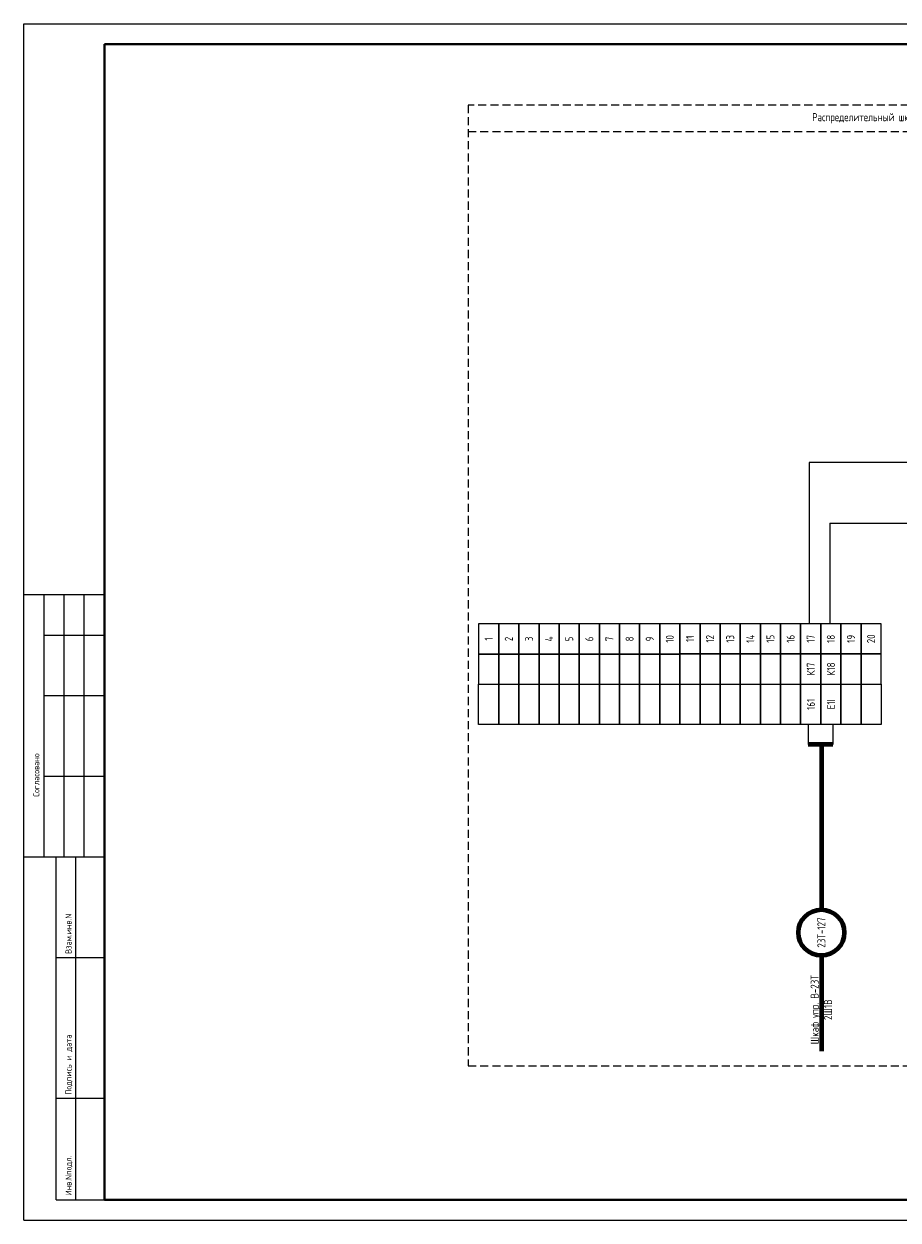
# Model space of a CAD drawing. Header units: millimetres. Extents: x 3972 to 7513, y 1417 to 2199.
# Tile 12 of 16: x 6312 to 6529, y 1779 to 2076. Entities that reach past the tile are written whole.
import ezdxf

# ---------------------------------------------------------------- set-up
doc = ezdxf.new("R2010")
doc.units = ezdxf.units.MM
doc.linetypes.add('JIS_02_2.0', pattern=[3, 2, -1])
doc.styles.add('SIMPLEX', font='GOST.ttf', dxfattribs={"height": 5})

msp = doc.modelspace()

# ---------------------------------------------------------------- linework, layer by layer
for p, q in [((6311.8, 1778.56), (6311.8, 2075.61)), ((6311.8, 2075.61), (6731.81, 2075.61)), ((6311.8, 1778.56), (6311.8, 2075.61)), ((6559.1, 1966.66), (6506.89, 1966.67)), ((6506.89, 1966.67), (6506.89, 1926.66)), ((6512, 1951.66), (6593.06, 1951.66)), ((6512, 1951.66), (6512, 1926.66)), ((6331.8, 1933.8), (6311.8, 1933.8)), ((6316.8, 1868.8), (6316.8, 1933.8)), ((6321.8, 1868.8), (6321.8, 1933.8)), ((6326.8, 1868.8), (6326.8, 1933.8)), ((6316.8, 1923.8), (6331.8, 1923.8)), ((6316.8, 1908.8), (6331.8, 1908.8)), ((6506.59, 1901.66), (6506.59, 1896.66)), ((6512.76, 1901.66), (6512.76, 1896.66)), ((6316.8, 1888.8), (6331.8, 1888.8)), ((6311.8, 1868.8), (6331.8, 1868.8)), ((6319.8, 1783.61), (6319.8, 1868.8)), ((6324.67, 1783.61), (6324.67, 1868.8)), ((6319.8, 1843.8), (6331.8, 1843.8)), ((6319.8, 1808.8), (6331.8, 1808.8)), ((6319.8, 1783.61), (6331.8, 1783.61)), ((6311.8, 1778.56), (6731.81, 1778.56))]:
    msp.add_line(p, q)
at = {"lineweight": 40}
for p, q in [((6331.8, 2070.61), (6726.89, 2070.61)), ((6331.8, 1783.61), (6726.89, 1783.61))]:
    msp.add_line(p, q, dxfattribs=at)
at = {"linetype": 'Continuous', "lineweight": 40}
msp.add_line((6331.8, 2070.61), (6331.8, 1783.61), dxfattribs=at)
at = {"lineweight": 80}
for p, q in [((6512.76, 1896.66), (6506.59, 1896.66)), ((6509.9, 1896.66), (6509.9, 1855.66)), ((6509.9, 1844.26), (6509.9, 1820.51))]:
    msp.add_line(p, q, dxfattribs=at)
at = {"color": 32, "linetype": 'JIS_02_2.0', "true_color": 0xcd6928}
for points in [[(6639.67, 2055.47), (6422.17, 2055.47), (6422.17, 1816.83), (6639.67, 1816.83)], [(6639.67, 2055.47), (6422.17, 2055.47), (6422.17, 2048.9), (6639.67, 2048.9)]]:
    msp.add_lwpolyline(points, close=True, dxfattribs=at)
for points in [[(6429.76, 1919.12), (6429.76, 1926.62), (6424.76, 1926.62), (6424.76, 1919.12)], [(6434.76, 1919.12), (6434.76, 1926.62), (6429.76, 1926.62), (6429.76, 1919.12)], [(6439.76, 1919.13), (6439.76, 1926.63), (6434.76, 1926.62), (6434.76, 1919.12)], [(6444.76, 1919.13), (6444.76, 1926.63), (6439.76, 1926.63), (6439.76, 1919.13)], [(6449.76, 1919.13), (6449.76, 1926.63), (6444.76, 1926.63), (6444.76, 1919.13)], [(6454.76, 1919.13), (6454.76, 1926.63), (6449.76, 1926.63), (6449.76, 1919.13)], [(6459.76, 1919.13), (6459.76, 1926.63), (6454.76, 1926.63), (6454.76, 1919.13)], [(6464.76, 1919.13), (6464.76, 1926.63), (6459.76, 1926.63), (6459.76, 1919.13)], [(6469.76, 1919.13), (6469.76, 1926.63), (6464.76, 1926.63), (6464.76, 1919.13)], [(6474.76, 1919.13), (6474.76, 1926.63), (6469.76, 1926.63), (6469.76, 1919.13)], [(6479.76, 1919.16), (6479.76, 1926.66), (6474.76, 1926.66), (6474.76, 1919.16)], [(6484.76, 1919.16), (6484.76, 1926.66), (6479.76, 1926.66), (6479.76, 1919.16)], [(6489.76, 1919.16), (6489.76, 1926.66), (6484.76, 1926.66), (6484.76, 1919.16)], [(6494.76, 1919.16), (6494.76, 1926.66), (6489.76, 1926.66), (6489.76, 1919.16)], [(6499.76, 1919.16), (6499.76, 1926.66), (6494.76, 1926.66), (6494.76, 1919.16)], [(6504.76, 1919.16), (6504.76, 1926.66), (6499.76, 1926.66), (6499.76, 1919.16)], [(6509.76, 1919.16), (6509.76, 1926.66), (6504.76, 1926.66), (6504.76, 1919.16)], [(6514.76, 1919.16), (6514.76, 1926.66), (6509.76, 1926.66), (6509.76, 1919.16)], [(6519.76, 1919.16), (6519.76, 1926.66), (6514.76, 1926.66), (6514.76, 1919.16)], [(6524.76, 1919.17), (6524.76, 1926.67), (6519.76, 1926.66), (6519.76, 1919.16)], [(6429.76, 1911.62), (6429.76, 1919.12), (6424.76, 1919.12), (6424.76, 1911.62)], [(6434.76, 1911.62), (6434.76, 1919.12), (6429.76, 1919.12), (6429.76, 1911.62)], [(6439.76, 1911.63), (6439.76, 1919.13), (6434.76, 1919.12), (6434.76, 1911.62)], [(6444.76, 1911.63), (6444.76, 1919.13), (6439.76, 1919.13), (6439.76, 1911.63)], [(6449.76, 1911.63), (6449.76, 1919.13), (6444.76, 1919.13), (6444.76, 1911.63)], [(6454.76, 1911.63), (6454.76, 1919.13), (6449.76, 1919.13), (6449.76, 1911.63)], [(6459.76, 1911.63), (6459.76, 1919.13), (6454.76, 1919.13), (6454.76, 1911.63)], [(6464.76, 1911.63), (6464.76, 1919.13), (6459.76, 1919.13), (6459.76, 1911.63)], [(6469.76, 1911.63), (6469.76, 1919.13), (6464.76, 1919.13), (6464.76, 1911.63)], [(6474.76, 1911.63), (6474.76, 1919.13), (6469.76, 1919.13), (6469.76, 1911.63)], [(6479.76, 1911.66), (6479.76, 1919.16), (6474.76, 1919.16), (6474.76, 1911.66)], [(6484.76, 1911.66), (6484.76, 1919.16), (6479.76, 1919.16), (6479.76, 1911.66)], [(6484.76, 1911.66), (6484.76, 1919.16), (6479.76, 1919.16), (6479.76, 1911.66)], [(6489.76, 1911.66), (6489.76, 1919.16), (6484.76, 1919.16), (6484.76, 1911.66)], [(6494.76, 1911.66), (6494.76, 1919.16), (6489.76, 1919.16), (6489.76, 1911.66)], [(6499.76, 1911.66), (6499.76, 1919.16), (6494.76, 1919.16), (6494.76, 1911.66)], [(6499.76, 1911.66), (6499.76, 1919.16), (6494.76, 1919.16), (6494.76, 1911.66)], [(6504.76, 1911.66), (6504.76, 1919.16), (6499.76, 1919.16), (6499.76, 1911.66)], [(6509.76, 1911.66), (6509.76, 1919.16), (6504.76, 1919.16), (6504.76, 1911.66)], [(6514.76, 1911.66), (6514.76, 1919.16), (6509.76, 1919.16), (6509.76, 1911.66)], [(6514.76, 1911.66), (6514.76, 1919.16), (6509.76, 1919.16), (6509.76, 1911.66)], [(6519.76, 1911.66), (6519.76, 1919.16), (6514.76, 1919.16), (6514.76, 1911.66)], [(6524.76, 1911.67), (6524.76, 1919.17), (6519.76, 1919.16), (6519.76, 1911.66)], [(6429.76, 1911.62), (6429.76, 1901.62), (6424.76, 1901.62), (6424.76, 1911.62)], [(6434.76, 1911.62), (6434.76, 1901.62), (6429.76, 1901.62), (6429.76, 1911.62)], [(6439.76, 1911.63), (6439.76, 1901.63), (6434.76, 1901.62), (6434.76, 1911.62)], [(6444.76, 1911.63), (6444.76, 1901.63), (6439.76, 1901.63), (6439.76, 1911.63)], [(6449.76, 1911.63), (6449.76, 1901.63), (6444.76, 1901.63), (6444.76, 1911.63)], [(6454.76, 1911.63), (6454.76, 1901.63), (6449.76, 1901.63), (6449.76, 1911.63)], [(6459.76, 1911.63), (6459.76, 1901.63), (6454.76, 1901.63), (6454.76, 1911.63)], [(6464.76, 1911.63), (6464.76, 1901.63), (6459.76, 1901.63), (6459.76, 1911.63)], [(6469.76, 1911.63), (6469.76, 1901.63), (6464.76, 1901.63), (6464.76, 1911.63)], [(6474.76, 1911.63), (6474.76, 1901.63), (6469.76, 1901.63), (6469.76, 1911.63)], [(6479.76, 1911.66), (6479.76, 1901.66), (6474.76, 1901.66), (6474.76, 1911.66)], [(6484.76, 1911.66), (6484.76, 1901.66), (6479.76, 1901.66), (6479.76, 1911.66)], [(6484.76, 1911.66), (6484.76, 1901.66), (6479.76, 1901.66), (6479.76, 1911.66)], [(6489.76, 1911.66), (6489.76, 1901.66), (6484.76, 1901.66), (6484.76, 1911.66)], [(6494.76, 1911.66), (6494.76, 1901.66), (6489.76, 1901.66), (6489.76, 1911.66)], [(6499.76, 1911.66), (6499.76, 1901.66), (6494.76, 1901.66), (6494.76, 1911.66)], [(6499.76, 1911.66), (6499.76, 1901.66), (6494.76, 1901.66), (6494.76, 1911.66)], [(6504.76, 1911.66), (6504.76, 1901.66), (6499.76, 1901.66), (6499.76, 1911.66)], [(6509.76, 1911.66), (6509.76, 1901.66), (6504.76, 1901.66), (6504.76, 1911.66)], [(6514.76, 1911.66), (6514.76, 1901.66), (6509.76, 1901.66), (6509.76, 1911.66)], [(6514.76, 1911.66), (6514.76, 1901.66), (6509.76, 1901.66), (6509.76, 1911.66)], [(6519.76, 1911.66), (6519.76, 1901.66), (6514.76, 1901.66), (6514.76, 1911.66)], [(6524.76, 1911.67), (6524.76, 1901.67), (6519.76, 1901.66), (6519.76, 1911.66)]]:
    msp.add_lwpolyline(points, close=True)
at = {"lineweight": 80}
msp.add_circle((6509.9, 1849.96), 5.7, dxfattribs=at)

# ---------------------------------------------------------------- texts
at = {"linetype": 'Continuous', "style": 'SIMPLEX'}
for s, p in [('Согласовано', (6315.63, 1883.67)), ('Взам.инв.N', (6323.63, 1844.67)), ('Подпись и дата', (6323.63, 1809.67)), ('Инв.Nподл.', (6323.63, 1784.67))]:
    msp.add_text(s, height=1.5, rotation=90, dxfattribs=at).set_placement(p)
at = {"insert": (6530.92, 2052.18), "char_height": 2, "width": 217.5009, "attachment_point": 5, "style": 'SIMPLEX'}
msp.add_mtext('Распределительный шкаф выключателя 1Ш1В', dxfattribs=at)
at = {"char_height": 2, "attachment_point": 5, "style": 'SIMPLEX'}
for s, insert, width, rotation in [('1', (6427.26, 1922.87), 7.5, 90.011), ('2', (6432.26, 1922.87), 7.5, 90.011), ('3', (6437.26, 1922.88), 7.5, 90.011), ('4', (6442.26, 1922.88), 7.5, 90.011), ('5', (6447.26, 1922.88), 7.5, 90.011), ('6', (6452.26, 1922.88), 7.5, 90.011), ('7', (6457.26, 1922.88), 7.5, 90.011), ('8', (6462.26, 1922.88), 7.5, 90.011), ('9', (6467.26, 1922.88), 7.5, 90.011), ('10', (6472.26, 1922.88), 7.5, 90.011), ('11', (6477.26, 1922.91), 7.5, 90.011), ('12', (6482.26, 1922.91), 7.5, 90.011), ('13', (6487.26, 1922.91), 7.5, 90.011), ('14', (6492.26, 1922.91), 7.5, 90.011), ('15', (6497.26, 1922.91), 7.5, 90.011), ('16', (6502.26, 1922.91), 7.5, 90.011), ('17', (6507.26, 1922.91), 7.5, 90.011), ('18', (6512.26, 1922.91), 7.5, 90.011), ('19', (6517.26, 1922.91), 7.5, 90.011), ('20', (6522.26, 1922.91), 7.5, 90.011), ('К17', (6507.29, 1915.41), 7.5, 90.011), ('К18', (6512.3, 1915.41), 7.5, 90.011), ('161', (6507.29, 1906.66), 10, 90.011), ('E1I', (6512.3, 1906.66), 10, 90.011), ('23Т-127', (6509.9, 1849.96), 9.9109, 90), ('Шкаф упр. В-23Т\\P2Ш1В', (6509.9, 1830.8), 25.4866, 90)]:
    msp.add_mtext(s, dxfattribs=dict(at, insert=insert, width=width, rotation=rotation))

doc.saveas('drawing.dxf')
